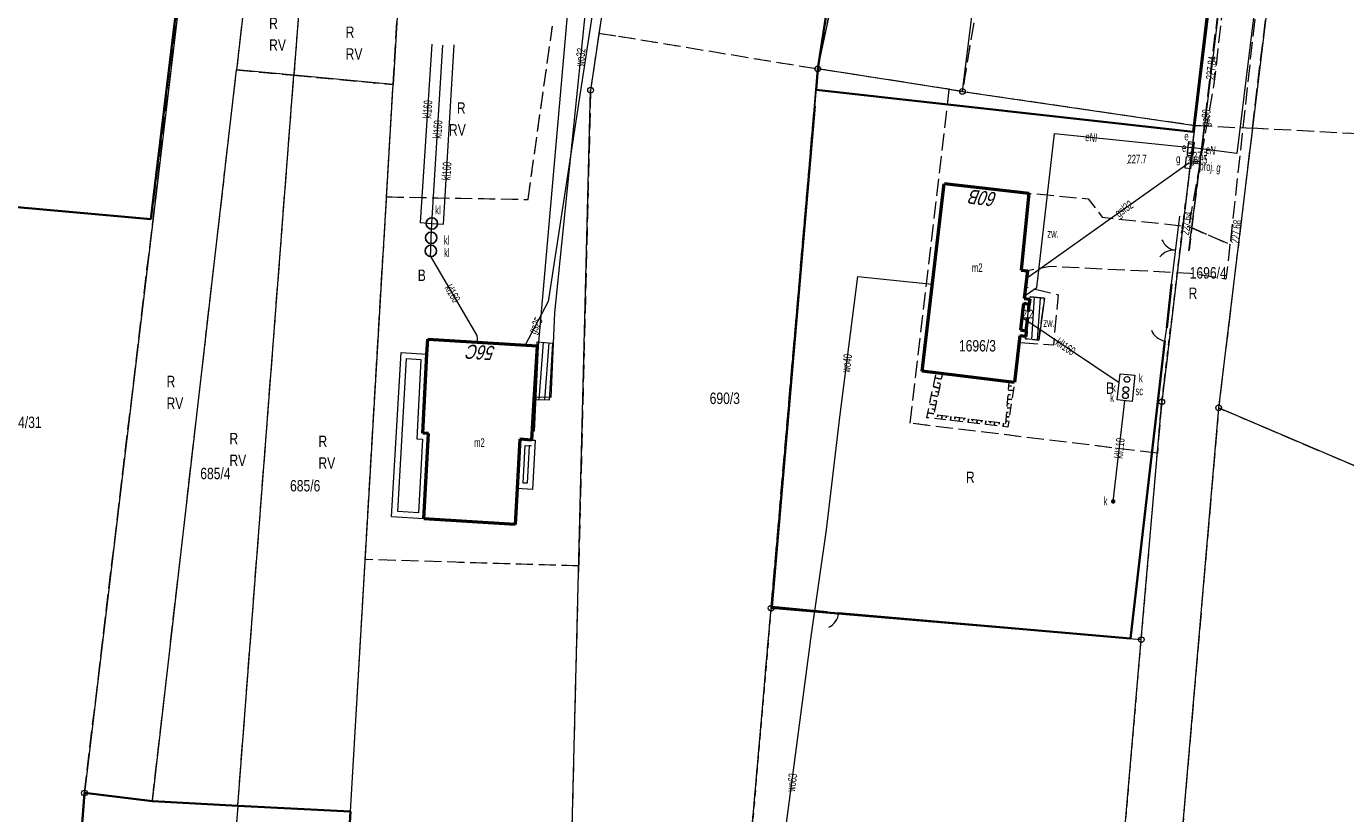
# Model space of a CAD drawing. Header units: metres. Extents: x 6590050 to 6616701, y 5542928 to 5566958.
# Tile 42 of 48: x 6598948 to 6599063, y 5546739 to 5546808. Entities that reach past the tile are written whole.
import ezdxf
from ezdxf.enums import TextEntityAlignment as Align

# ---------------------------------------------------------------- set-up
doc = ezdxf.new("R2010")
doc.units = ezdxf.units.M
doc.header["$MEASUREMENT"] = 0
for name, pattern in [('1.0_0.5', [1.5, 1, -0.5]), ('1.5_0.5', [2, 1.5, -0.5]), ('2.0_0.5', [2.5, 2, -0.5]), ('219-500', [0]), ('egba01_500', [0]), ('egkk-500', [2, 1.5, -0.5]), ('egug-500', [1, 0.5, -0.5]), ('otob_500', [0]), ('otof_500', [0])]:
    doc.linetypes.add(name, pattern=pattern)
doc.layers.get('0').update_dxf_attribs({"color": 2, "linetype": 'CONTINUOUS', "lineweight": 5})
for name, color, linetype in [('000 Inne (niezydentyfikowane)', 7, 'CONTINUOUS'), ('202-punkt graniczny', 7, 'CONTINUOUS'), ('203-punkt graniczny', 7, 'CONTINUOUS'), ('209-oznaczenie konturu klasyfikacyjnego', 7, 'CONTINUOUS'), ('210-oznaczenie konturu użytku gruntowego', 7, 'CONTINUOUS'), ('211-numer działki ewidencyjnej', 7, 'CONTINUOUS'), ('217-kontur klasyfikacyjny', 7, 'CONTINUOUS'), ('218-kontur użytku gruntowego', 7, 'CONTINUOUS'), ('219-działka ewidencyjna', 7, 'CONTINUOUS'), ('312-budynek ewidencyjny', 7, 'CONTINUOUS'), ('312-oznaczenie budynku ewidencyjnego-Atr117', 7, 'CONTINUOUS'), ('352-schody', 7, 'CONTINUOUS'), ('Adres nieruchomości (na budynku)', 7, 'CONTINUOUS'), ('blok - nawis', 7, 'CONTINUOUS'), ('blok - nawis-Atr25', 7, 'CONTINUOUS'), ('brama', 7, 'CONTINUOUS'), ('furtka', 7, 'CONTINUOUS'), ('Granica arkusza mapy', 7, 'CONTINUOUS'), ('jezdnia', 7, 'CONTINUOUS'), ('kanalizacyjne urządzenie techniczne', 7, 'CONTINUOUS'), ('kanalizacyjne urządzenie techniczne-Atr17', 7, 'CONTINUOUS'), ('obszar utwardzony', 7, 'CONTINUOUS'), ('obszar utwardzony-Atr17', 7, 'CONTINUOUS'), ('obudowa ochronna przewodu', 7, 'CONTINUOUS'), ('ogrodzenie trwałe', 7, 'CONTINUOUS'), ('osadnik  szambo', 7, 'CONTINUOUS'), ('osadnik  szambo-Atr17', 7, 'CONTINUOUS'), ('pikieta naturalna', 7, 'CONTINUOUS'), ('pikieta naturalna-Atr2', 7, 'CONTINUOUS'), ('pikieta sztuczna', 7, 'CONTINUOUS'), ('pikieta sztuczna-Atr2', 7, 'CONTINUOUS'), ('przewód elektroenergetyczny podziemny', 7, 'CONTINUOUS'), ('przewód elektroenergetyczny podziemny-Atr1', 7, 'CONTINUOUS'), ('przewód gazowy', 7, 'CONTINUOUS'), ('przewód gazowy - ob. projektowany', 7, 'CONTINUOUS'), ('przewód gazowy - ob. projektowany-Atr1', 7, 'CONTINUOUS'), ('przewód gazowy-Atr1', 7, 'CONTINUOUS'), ('przewód kanalizacyjny', 7, 'CONTINUOUS'), ('przewód kanalizacyjny-Atr1', 7, 'CONTINUOUS'), ('przewód wodociągowy', 7, 'CONTINUOUS'), ('przewód wodociągowy-Atr1', 7, 'CONTINUOUS'), ('przydomowa oczyszczalnia ścieków', 7, 'CONTINUOUS'), ('przydomowa oczyszczalnia ścieków-Atr17', 7, 'CONTINUOUS'), ('skarpa nieumocniona', 7, 'CONTINUOUS'), ('szafa elektroenergetyczna lub kontener', 7, 'CONTINUOUS'), ('szafa elektroenergetyczna lub kontener-Atr17', 7, 'CONTINUOUS'), ('szafa gazowa lub kontener', 7, 'CONTINUOUS'), ('szafa gazowa lub kontener-Atr17', 7, 'CONTINUOUS'), ('taras', 7, 'CONTINUOUS'), ('weranda lub ganek', 7, 'CONTINUOUS'), ('właz do komory lub kanału - okrągły', 7, 'CONTINUOUS'), ('właz do komory lub kanału - okrągły-Atr17', 7, 'CONTINUOUS')]:
    doc.layers.add(name, color=color, linetype=linetype)
doc.styles.get("Standard").update_dxf_attribs({"font": 'Working1250', "width": 0.75})
doc.linetypes.add('902-500', pattern='A,3.75,0,[1,ksztalty.shx,S=0.5,R=0,X=0,Y=0],3.75', length=7.5)

# ---------------------------------------------------------------- blocks, each defined once
blk = doc.blocks.new('202')
at = {"color": 0, "linetype": 'Continuous', "lineweight": 0}
blk.add_circle((0, 0), 0.25, dxfattribs=at)
blk = doc.blocks.new('203')
at = {"linetype": 'Continuous', "lineweight": 0}
h = blk.add_hatch(color=0, dxfattribs=at)
edge = h.paths.add_edge_path()
edge.add_arc((0, 0), 0.045, 0, 360)
blk = doc.blocks.new('US18')
at = {"color": 0, "linetype": 'Continuous', "lineweight": 13}
for p, q in [((-0.5, -0.25), (-0.5, 0.25)), ((-0.5, 0.25), (0.5, 0.25)), ((0.5, -0.25), (0.5, 0.25)), ((-0.5, -0.25), (0.5, -0.25))]:
    blk.add_line(p, q, dxfattribs=at)
blk = doc.blocks.new('PW01')
at = {"linetype": 'Continuous', "lineweight": 13}
h = blk.add_hatch(color=0, dxfattribs=at)
edge = h.paths.add_edge_path()
edge.add_arc((0, 0), 0.045, 0, 360)
blk = doc.blocks.new('US20')
at = {"color": 0, "linetype": 'Continuous', "lineweight": 13}
for p, q in [((-0.5, -0.25), (-0.5, 0.25)), ((-0.5, 0.25), (0.5, 0.25)), ((0.5, -0.25), (0.5, 0.25)), ((-0.5, -0.25), (0.5, -0.25))]:
    blk.add_line(p, q, dxfattribs=at)
blk = doc.blocks.new('SUKM')
at = {"color": 0, "linetype": 'Continuous'}
blk.add_circle((0, 0), 0.5, dxfattribs=at)
blk = doc.blocks.new('US25')
at = {"linetype": 'Continuous', "lineweight": 0}
h = blk.add_hatch(color=0, dxfattribs=at)
edge = h.paths.add_edge_path()
edge.add_arc((0, 0), 0.2, 0, 360)
blk = doc.blocks.new('US22')
at = {"color": 0, "linetype": 'Continuous', "lineweight": 13}
blk.add_circle((0, 0), 0.25, dxfattribs=at)
blk = doc.blocks.new('OK04')
at = {"color": 0, "linetype": 'Continuous', "lineweight": 0}
blk.add_arc((1.5, 0.001), 1.5, 120, 180, dxfattribs=at)
blk = doc.blocks.new('OK02')
at = {"color": 0, "linetype": 'Continuous', "lineweight": 0}
for centre, start, end in [((-1.5, 0), 0, 60), ((1.5, 0), 120, 180)]:
    blk.add_arc(centre, 1.5, start, end, dxfattribs=at)

msp = doc.modelspace()

# ---------------------------------------------------------------- linework, layer by layer
at = {"layer": '000 Inne (niezydentyfikowane)', "color": 7, "linetype": 'Continuous', "lineweight": 25, "flags": 128}
for points in [[(6599027.8, 5546777.07), (6599027.26, 5546777.19)], [(6599027.71, 5546776.69), (6599027.45, 5546776.75)], [(6599027.47, 5546775.56), (6599026.95, 5546775.67)], [(6599027.63, 5546776.31), (6599027.1, 5546776.43)], [(6599027.55, 5546775.94), (6599027.29, 5546775.99)], [(6599033.65, 5546775.73), (6599033.84, 5546775.71)], [(6599033.69, 5546776.11), (6599034.09, 5546776.08)], [(6599033.72, 5546776.5), (6599033.93, 5546776.48)], [(6599027.31, 5546774.8), (6599026.79, 5546774.91)], [(6599027.23, 5546774.42), (6599026.97, 5546774.48)], [(6599027.39, 5546775.18), (6599027.13, 5546775.23)], [(6599033.56, 5546774.57), (6599033.86, 5546774.55)], [(6599033.59, 5546774.96), (6599033.75, 5546774.94)], [(6599033.62, 5546775.34), (6599033.97, 5546775.31)], [(6599027.15, 5546774.04), (6599026.64, 5546774.15)], [(6599027.49, 5546773.97), (6599027.47, 5546773.79)], [(6599027.87, 5546773.92), (6599027.83, 5546773.56)], [(6599028.26, 5546773.87), (6599028.24, 5546773.69)], [(6599028.64, 5546773.82), (6599028.6, 5546773.47)], [(6599029.03, 5546773.77), (6599029, 5546773.6)], [(6599029.41, 5546773.73), (6599029.37, 5546773.38)], [(6599029.79, 5546773.68), (6599029.77, 5546773.51)], [(6599030.18, 5546773.63), (6599030.14, 5546773.29)], [(6599030.56, 5546773.58), (6599030.54, 5546773.42)], [(6599030.95, 5546773.53), (6599030.91, 5546773.2)], [(6599031.33, 5546773.48), (6599031.31, 5546773.32)], [(6599031.71, 5546773.44), (6599031.67, 5546773.12)], [(6599032.1, 5546773.39), (6599032.08, 5546773.23)], [(6599032.48, 5546773.34), (6599032.44, 5546773.03)], [(6599032.87, 5546773.29), (6599032.85, 5546773.14)], [(6599033.25, 5546773.24), (6599033.21, 5546772.94)], [(6599033.46, 5546773.42), (6599033.58, 5546773.41)], [(6599033.49, 5546773.8), (6599033.75, 5546773.78)], [(6599033.52, 5546774.19), (6599033.66, 5546774.17)]]:
    msp.add_lwpolyline(points, dxfattribs=at)
at = {"layer": '217-kontur klasyfikacyjny', "color": 92, "linetype": 'egkk-500', "lineweight": 18, "flags": 128}
for points in [[(6599049.98, 5546799.26), (6599057.4, 5546860.16)], [(6599055, 5546799.01), (6599057.8, 5546822.13)], [(6599032.59, 5546820.07), (6599029.65, 5546802.23)], [(6598952.91, 5546740.92), (6598961.5, 5546812.76)], [(6598998.65, 5546812.51), (6598997.88, 5546807.31)], [(6599017, 5546804.2), (6599018.81, 5546812.64)], [(6598967.1, 5546811.92), (6598966.2, 5546804.11)], [(6598971.79, 5546811.22), (6598971.21, 5546803.64)], [(6598979.89, 5546802.83), (6598980.31, 5546809.94)], [(6598991.68, 5546792.79), (6598993.81, 5546807.92)], [(6598997.88, 5546807.31), (6598997.15, 5546802.33)], [(6598997.88, 5546807.31), (6598999.58, 5546807.06)], [(6598999.58, 5546807.06), (6599017, 5546804.2)], [(6598958.84, 5546740.2), (6598966.2, 5546804.11)], [(6598966.2, 5546804.11), (6598971.21, 5546803.64)], [(6598966.31, 5546739.81), (6598971.21, 5546803.64)], [(6598971.21, 5546803.64), (6598979.89, 5546802.83)], [(6599012.93, 5546757.08), (6599017, 5546804.2)], [(6599028.5, 5546802.41), (6599017, 5546804.2)], [(6598979.31, 5546793.01), (6598979.89, 5546802.83)], [(6598997.15, 5546802.33), (6598996.11, 5546760.76)], [(6599025.09, 5546773.23), (6599028.5, 5546802.41)], [(6599028.5, 5546802.41), (6599029.65, 5546802.23)], [(6599029.65, 5546802.23), (6599049.98, 5546799.26)], [(6599049.98, 5546799.26), (6599047.08, 5546775.09)], [(6599049.98, 5546799.26), (6599055, 5546799.01)], [(6599055, 5546799.01), (6599052.05, 5546774.58)], [(6599086.35, 5546797.34), (6599055, 5546799.01)], [(6598977.45, 5546761.32), (6598979.31, 5546793.01)], [(6598979.31, 5546793.01), (6598991.68, 5546792.79)], [(6599052.05, 5546774.58), (6599046.19, 5546706.48)], [(6599047.08, 5546775.09), (6599046.69, 5546770.61)], [(6599052.05, 5546774.58), (6599073.46, 5546765.46)], [(6599046.69, 5546770.61), (6599025.09, 5546773.23)], [(6598976.15, 5546739.3), (6598977.45, 5546761.32)], [(6598996.11, 5546760.76), (6598977.45, 5546761.32)], [(6598993.79, 5546667.67), (6598996.11, 5546760.76)], [(6599008.83, 5546709.71), (6599012.93, 5546757.08)], [(6598948.28, 5546679.74), (6598952.91, 5546740.92)], [(6598958.84, 5546740.2), (6598952.91, 5546740.92)], [(6598966.31, 5546739.81), (6598958.84, 5546740.2)], [(6598966.31, 5546739.81), (6598962.82, 5546694.33)], [(6598976.15, 5546739.3), (6598966.31, 5546739.81)], [(6598972, 5546669.78), (6598976.15, 5546739.3)]]:
    msp.add_lwpolyline(points, dxfattribs=at)
at = {"layer": '218-kontur użytku gruntowego', "color": 3, "linetype": 'egug-500', "lineweight": 18, "flags": 128}
for points in [[(6599049.98, 5546799.26), (6599057.4, 5546860.16)], [(6599055, 5546799.01), (6599057.8, 5546822.13)], [(6599032.59, 5546820.07), (6599029.65, 5546802.23)], [(6598952.91, 5546740.92), (6598961.5, 5546812.76)], [(6598998.65, 5546812.51), (6598997.88, 5546807.31)], [(6599017, 5546804.2), (6599018.81, 5546812.64)], [(6598967.1, 5546811.92), (6598966.2, 5546804.11)], [(6598971.79, 5546811.22), (6598971.21, 5546803.64)], [(6598979.89, 5546802.83), (6598980.31, 5546809.94)], [(6598991.68, 5546792.79), (6598993.81, 5546807.92)], [(6598997.88, 5546807.31), (6598997.15, 5546802.33)], [(6598997.88, 5546807.31), (6598999.58, 5546807.06)], [(6598999.58, 5546807.06), (6599017, 5546804.2)], [(6598958.84, 5546740.2), (6598966.2, 5546804.11)], [(6598966.2, 5546804.11), (6598971.21, 5546803.64)], [(6598966.31, 5546739.81), (6598971.21, 5546803.64)], [(6598971.21, 5546803.64), (6598979.89, 5546802.83)], [(6599012.93, 5546757.08), (6599017, 5546804.2)], [(6599028.5, 5546802.41), (6599017, 5546804.2)], [(6598979.31, 5546793.01), (6598979.89, 5546802.83)], [(6598997.15, 5546802.33), (6598996.11, 5546760.76)], [(6599025.09, 5546773.23), (6599028.5, 5546802.41)], [(6599028.5, 5546802.41), (6599029.65, 5546802.23)], [(6599029.65, 5546802.23), (6599049.98, 5546799.26)], [(6599047.08, 5546775.09), (6599049.98, 5546799.26)], [(6599049.98, 5546799.26), (6599055, 5546799.01)], [(6599055, 5546799.01), (6599052.05, 5546774.58)], [(6599086.35, 5546797.34), (6599055, 5546799.01)], [(6598977.45, 5546761.32), (6598979.31, 5546793.01)], [(6598979.31, 5546793.01), (6598991.68, 5546792.79)], [(6599052.05, 5546774.58), (6599046.19, 5546706.48)], [(6599046.69, 5546770.61), (6599047.08, 5546775.09)], [(6599052.05, 5546774.58), (6599073.46, 5546765.46)], [(6599046.69, 5546770.61), (6599025.09, 5546773.23)], [(6599045.29, 5546754.32), (6599046.69, 5546770.61)], [(6598976.15, 5546739.3), (6598977.45, 5546761.32)], [(6598996.11, 5546760.76), (6598977.45, 5546761.32)], [(6598993.79, 5546667.67), (6598996.11, 5546760.76)], [(6599012.93, 5546757.08), (6599008.83, 5546709.71)], [(6599045.29, 5546754.32), (6599012.93, 5546757.08)], [(6599041.21, 5546706.91), (6599045.29, 5546754.32)], [(6598948.28, 5546679.74), (6598952.91, 5546740.92)], [(6598958.84, 5546740.2), (6598952.91, 5546740.92)], [(6598966.31, 5546739.81), (6598958.84, 5546740.2)], [(6598966.31, 5546739.81), (6598962.82, 5546694.33)], [(6598976.15, 5546739.3), (6598966.31, 5546739.81)], [(6598972, 5546669.78), (6598976.15, 5546739.3)]]:
    msp.add_lwpolyline(points, dxfattribs=at)
at = {"layer": '219-działka ewidencyjna', "color": 7, "linetype": '219-500', "lineweight": 18, "flags": 128}
for points in [[(6599029.65, 5546802.23), (6599038.94, 5546876.82)], [(6599057.4, 5546860.16), (6599049.98, 5546799.26)], [(6598972.36, 5546857.65), (6598966.2, 5546804.11)], [(6598963.05, 5546825.76), (6598952.91, 5546740.92)], [(6598972.73, 5546823.42), (6598971.21, 5546803.64)], [(6598981.02, 5546822.02), (6598979.89, 5546802.83)], [(6599057.8, 5546822.13), (6599052.05, 5546774.58)], [(6598998.65, 5546812.51), (6598997.15, 5546802.33)], [(6599017, 5546804.2), (6599018.81, 5546812.64)], [(6598958.84, 5546740.2), (6598966.2, 5546804.11)], [(6598971.21, 5546803.64), (6598966.2, 5546804.11)], [(6598966.31, 5546739.81), (6598971.21, 5546803.64)], [(6598979.89, 5546802.83), (6598971.21, 5546803.64)], [(6599017, 5546804.2), (6599012.93, 5546757.08)], [(6599029.65, 5546802.23), (6599017, 5546804.2)], [(6598976.15, 5546739.3), (6598979.89, 5546802.83)], [(6598993.79, 5546667.67), (6598997.15, 5546802.33)], [(6599029.65, 5546802.23), (6599049.98, 5546799.26)], [(6599049.98, 5546799.26), (6599047.08, 5546775.09)], [(6599045.29, 5546754.32), (6599047.08, 5546775.09)], [(6599052.05, 5546774.58), (6599046.19, 5546706.48)], [(6599073.46, 5546765.46), (6599052.05, 5546774.58)], [(6599008.83, 5546709.71), (6599012.93, 5546757.08)], [(6599012.93, 5546757.08), (6599045.29, 5546754.32)], [(6599041.21, 5546706.91), (6599045.29, 5546754.32)], [(6598952.91, 5546740.92), (6598948.28, 5546679.74)], [(6598958.84, 5546740.2), (6598952.91, 5546740.92)], [(6598958.84, 5546740.2), (6598966.31, 5546739.81)], [(6598966.31, 5546739.81), (6598976.15, 5546739.3)], [(6598972, 5546669.78), (6598976.15, 5546739.3)]]:
    msp.add_lwpolyline(points, dxfattribs=at)
at = {"layer": '312-budynek ewidencyjny', "color": 7, "linetype": 'Continuous', "lineweight": 50, "flags": 128}
for points in [[(6599026.13, 5546777.78), (6599028.05, 5546794.18)], [(6599028.05, 5546794.18), (6599035.46, 5546793.33)], [(6599035.46, 5546793.33), (6599034.78, 5546786.61)], [(6599034.78, 5546786.61), (6599035.33, 5546786.55)], [(6599035.33, 5546786.55), (6599035.04, 5546784.13)], [(6599034.99, 5546783.68), (6599034.73, 5546781.38)], [(6599035.49, 5546783.62), (6599034.99, 5546783.68)], [(6599035.04, 5546784.13), (6599035.54, 5546784.07)], [(6599035.54, 5546784.07), (6599035.49, 5546783.62)], [(6599034.73, 5546781.38), (6599035.23, 5546781.32)], [(6599035.23, 5546781.32), (6599035.18, 5546780.82)], [(6598982.84, 5546779.27), (6598982.92, 5546780.58)], [(6598982.92, 5546780.58), (6598992.47, 5546779.99)], [(6599034.67, 5546780.88), (6599034.19, 5546776.79)], [(6599035.18, 5546780.82), (6599034.67, 5546780.88)], [(6598982.49, 5546772.35), (6598982.84, 5546779.27)], [(6598992.47, 5546779.99), (6598992.19, 5546775.28)], [(6599034.19, 5546776.79), (6599026.13, 5546777.78)], [(6598992.19, 5546775.28), (6598991.98, 5546771.76)], [(6598982.98, 5546772.32), (6598982.49, 5546772.35)], [(6598982.57, 5546764.87), (6598982.98, 5546772.32)], [(6598990.97, 5546771.83), (6598990.74, 5546767.54)], [(6598991.98, 5546771.76), (6598990.97, 5546771.83)], [(6598990.74, 5546767.54), (6598990.57, 5546764.38)], [(6598990.57, 5546764.38), (6598982.57, 5546764.87)]]:
    msp.add_lwpolyline(points, dxfattribs=at)
at = {"layer": '352-schody', "color": 7, "linetype": 'Continuous', "lineweight": 18, "flags": 128}
for points in [[(6599035.54, 5546784.07), (6599035.57, 5546784.29), (6599036.83, 5546784.16), (6599036.32, 5546780.48), (6599035.16, 5546780.62), (6599035.18, 5546780.82), (6599035.23, 5546781.32), (6599035.49, 5546783.62)], [(6599035.54, 5546784.07), (6599035.57, 5546784.29), (6599036.83, 5546784.16), (6599036.32, 5546780.48), (6599035.16, 5546780.62), (6599035.18, 5546780.82), (6599035.23, 5546781.32), (6599035.49, 5546783.62)], [(6598992.47, 5546779.99), (6598992.48, 5546780.33), (6598993.82, 5546780.24), (6598993.53, 5546775.25), (6598992.19, 5546775.28)], [(6598992.47, 5546779.99), (6598992.48, 5546780.33), (6598993.82, 5546780.24), (6598993.53, 5546775.25), (6598992.19, 5546775.28)]]:
    msp.add_lwpolyline(points, close=True, dxfattribs=at)
for points in [[(6599035.937, 5546784.252), (6599035.691, 5546780.556)], [(6599036.435, 5546784.201), (6599036.188, 5546780.496)], [(6598992.992, 5546780.296), (6598992.63, 5546775.27)], [(6598993.491, 5546780.262), (6598993.131, 5546775.259)]]:
    msp.add_lwpolyline(points, dxfattribs=at)
at = {"layer": 'blok - nawis', "color": 7, "linetype": '2.0_0.5', "lineweight": 50, "flags": 128}
msp.add_lwpolyline([(6599035.49, 5546783.62), (6599034.99, 5546783.68), (6599034.73, 5546781.38), (6599035.23, 5546781.32)], close=True, dxfattribs=at)
at = {"layer": 'brama', "color": 7, "linetype": 'otob_500', "lineweight": 18, "flags": 128}
msp.add_lwpolyline([(6599047.93, 5546785.37), (6599048.66, 5546791.33)], dxfattribs=at)
at = {"layer": 'furtka', "color": 7, "linetype": 'otof_500', "lineweight": 18, "flags": 128}
for points in [[(6599047.35, 5546780.43), (6599047.51, 5546781.57)], [(6599018.83, 5546756.64), (6599017.84, 5546756.72)]]:
    msp.add_lwpolyline(points, dxfattribs=at)
at = {"layer": 'Granica arkusza mapy', "color": 94, "linetype": 'egba01_500', "lineweight": 35, "flags": 128}
msp.add_lwpolyline([(6598938.68, 5546742.5), (6598929.13, 5546660.08), (6598945.34, 5546657.77), (6598948.28, 5546679.74), (6598952.91, 5546740.92), (6598958.84, 5546740.2), (6598966.31, 5546739.81), (6598976.15, 5546739.3), (6598972, 5546669.78), (6598969.38, 5546653.61), (6598967.16, 5546639.97), (6598964.61, 5546624.22), (6598963.56, 5546606.18), (6599007.25, 5546603.47), (6599020.17, 5546602.67), (6599034.82, 5546601.76), (6599051, 5546600.76), (6599069.3, 5546600.96), (6599072.15, 5546601.52), (6599076.15, 5546602.3), (6599085.01, 5546604.04), (6599097.82, 5546606.55), (6599113.48, 5546606.75), (6599113.57, 5546618.1), (6599113.94, 5546628.5), (6599113.99, 5546630.01), (6599116.72, 5546643.6), (6599115.48, 5546658.02), (6599121.55, 5546657.59), (6599125.11, 5546658.56), (6599125.04, 5546656.5), (6599121.72, 5546656.17), (6599121.41, 5546649.36), (6599184.18, 5546635.07), (6599187.56, 5546650.52), (6599185.52, 5546650.92), (6599188.59, 5546667.97), (6599153.93, 5546675.15), (6599127.13, 5546688.38), (6599128.18, 5546703.99), (6599130.88, 5546723.81), (6599131.17, 5546727.54), (6599127.14, 5546733.41), (6599127.55, 5546750.08), (6599127.59, 5546768.9), (6599170.44, 5546762.44), (6599180.43, 5546761.11), (6599186.29, 5546797.37), (6599193.31, 5546840.85), (6599183.46, 5546843), (6599139.99, 5546852.51), (6599138.05, 5546853.11), (6599132.95, 5546854.52), (6599128.26, 5546855.72), (6599118.51, 5546858.05), (6599112.68, 5546859.45), (6599097.66, 5546863.56), (6599093.75, 5546864.28), (6599062.95, 5546871.01), (6599058.04, 5546872.19), (6599038.94, 5546876.82), (6599026.83, 5546879.58), (6599008.52, 5546884.15), (6599004.64, 5546885.13), (6598986.11, 5546889.78), (6598979.64, 5546891.37), (6598973.42, 5546892.89), (6598969.93, 5546893.75), (6598956.48, 5546897.43), (6598950.36, 5546845.38)], close=True, dxfattribs=at)
at = {"layer": 'jezdnia', "color": 7, "linetype": '1.5_0.5', "lineweight": 18, "flags": 128}
msp.add_lwpolyline([(6599058.45, 5546836.34), (6599056.01, 5546815.91), (6599053.04, 5546788.85), (6599049.44, 5546790.42), (6599051.7, 5546803.12), (6599055.09, 5546833.87), (6599058.41, 5546863.43), (6599058.76, 5546870.02), (6599058.73, 5546872.03), (6599062.68, 5546871.16), (6599062.3, 5546868.78), (6599061.19, 5546858.86)], close=True, dxfattribs=at)
at = {"layer": 'obszar utwardzony', "color": 7, "linetype": '1.5_0.5', "lineweight": 18, "flags": 128}
for points in [[(6599035.33, 5546786.55), (6599034.78, 5546786.61), (6599035.46, 5546793.33), (6599040.65, 5546792.84), (6599041.88, 5546791.23), (6599049.44, 5546790.42), (6599053.04, 5546788.85), (6599052.68, 5546785.82), (6599049.56, 5546786.33), (6599037.33, 5546786.92)], [(6599034.6, 5546780.27), (6599034.67, 5546780.88), (6599035.18, 5546780.82), (6599035.16, 5546780.62), (6599036.32, 5546780.48), (6599036.83, 5546784.16), (6599035.57, 5546784.29), (6599035.54, 5546784.07), (6599035.04, 5546784.13), (6599035.16, 5546785.16), (6599038.03, 5546784.46), (6599037.6, 5546780.05)]]:
    msp.add_lwpolyline(points, close=True, dxfattribs=at)
at = {"layer": 'obudowa ochronna przewodu', "color": 7, "linetype": 'Continuous', "lineweight": 35, "flags": 128}
msp.add_lwpolyline([(6599050.55, 5546796.91), (6599050.66, 5546797.8)], dxfattribs=at)
at = {"layer": 'ogrodzenie trwałe', "color": 7, "linetype": '902-500', "lineweight": 35, "flags": 128}
for points in [[(6598963.8, 5546832.63), (6598963.67, 5546831.92), (6598958.7, 5546791.07), (6598944.4, 5546792.36), (6598956.41, 5546897.03), (6598964.38, 5546895.23)], [(6599058.55, 5546872.12), (6599055.61, 5546847.57), (6599052.94, 5546825.2), (6599049.82, 5546798.69), (6599016.87, 5546802.38), (6599017, 5546804.2), (6599017.96, 5546810.46), (6599018.24, 5546812.48), (6599018.26, 5546812.68)], [(6599017.84, 5546756.72), (6599013, 5546757.2), (6599016.74, 5546800.95)], [(6599047.51, 5546781.57), (6599047.93, 5546785.37)], [(6599018.83, 5546756.64), (6599044.34, 5546754.41), (6599047.35, 5546780.43)]]:
    msp.add_lwpolyline(points, dxfattribs=at)
at = {"layer": 'przewód elektroenergetyczny podziemny', "color": 1, "linetype": 'Continuous', "lineweight": 18, "flags": 128}
for points in [[(6599065.53, 5546869.67), (6599062.21, 5546869.9), (6599061.38, 5546859.92), (6599053.65, 5546796.8), (6599049.61, 5546797.32)], [(6598996.63, 5546826.2), (6598992.58, 5546779.97), (6598992.22, 5546772.55), (6598992.03, 5546772.56)], [(6599035.04, 5546784.34), (6599036.15, 5546785.1), (6599037.69, 5546798.55), (6599049.61, 5546797.32)]]:
    msp.add_lwpolyline(points, dxfattribs=at)
at = {"layer": 'przewód gazowy', "color": 52, "linetype": 'Continuous', "lineweight": 18, "flags": 128}
for points in [[(6599007.47, 5546878.47), (6599003.64, 5546854.07), (6598997.87, 5546812.77), (6598993.45, 5546783.88)], [(6599049.45, 5546788.31), (6599050.41, 5546795.89), (6599050.55, 5546796.91), (6599050.66, 5546797.8), (6599053.59, 5546821.66), (6599056.24, 5546845.18), (6599059.32, 5546872.41)], [(6599035.33, 5546785.98), (6599049.43, 5546795.99)], [(6599049.43, 5546795.99), (6599050.02, 5546795.96), (6599050.41, 5546795.89)], [(6598993.45, 5546783.88), (6598991.42, 5546780.05)]]:
    msp.add_lwpolyline(points, dxfattribs=at)
at = {"layer": 'przewód gazowy - ob. projektowany', "color": 52, "linetype": '1.5_0.5', "lineweight": 18, "flags": 128}
for points in [[(6599059.49, 5546872.78), (6599050.41, 5546796.09), (6599049.46, 5546788.36)], [(6599049.52, 5546796.17), (6599050.41, 5546796.09)]]:
    msp.add_lwpolyline(points, dxfattribs=at)
at = {"layer": 'przewód kanalizacyjny', "color": 34, "linetype": 'Continuous', "lineweight": 18, "flags": 128}
for points in [[(6598983.26, 5546806.36), (6598982.26, 5546790.76), (6598983.28, 5546790.69), (6598984.29, 5546790.62), (6598985.21, 5546806.3)], [(6598987.28, 5546780.31), (6598987.24, 5546780.9), (6598983.15, 5546787.87), (6598983.19, 5546788.29), (6598983.21, 5546789.44), (6598983.28, 5546790.69), (6598984.22, 5546806.28)], [(6599034.85, 5546782.49), (6599043.35, 5546776.79)], [(6599042.83, 5546766.4), (6599043.85, 5546775.2)]]:
    msp.add_lwpolyline(points, dxfattribs=at)
at = {"layer": 'przewód wodociągowy', "color": 5, "linetype": 'Continuous', "lineweight": 18, "flags": 128}
for points in [[(6599007.76, 5546887.76), (6599003.17, 5546854.49), (6598997.04, 5546812.9), (6598993.99, 5546782.89), (6598993.68, 5546775.48), (6598992.2, 5546775.52)], [(6599016.47, 5546754.81), (6599017.77, 5546763.91), (6599018.95, 5546773.76), (6599020.5, 5546786.05), (6599027.02, 5546785.39)], [(6599008.52, 5546664.9), (6599008.61, 5546667.28), (6599011.95, 5546709.65), (6599013.49, 5546729.58), (6599014.22, 5546737.85), (6599016.47, 5546754.81)]]:
    msp.add_lwpolyline(points, dxfattribs=at)
at = {"layer": 'przydomowa oczyszczalnia ścieków', "color": 34, "linetype": 'Continuous', "lineweight": 18, "flags": 128}
msp.add_lwpolyline([(6599043.43, 5546777.55), (6599044.72, 5546777.42), (6599044.49, 5546775.13), (6599043.19, 5546775.27), (6599043.35, 5546776.79)], close=True, dxfattribs=at)
at = {"layer": 'skarpa nieumocniona', "color": 7, "linetype": '1.0_0.5', "lineweight": 18, "flags": 128}
msp.add_lwpolyline([(6599027.35, 5546777.63), (6599027.9, 5546777.56), (6599027.14, 5546774.01), (6599033.44, 5546773.22), (6599033.75, 5546776.84), (6599034.19, 5546776.79), (6599033.62, 5546772.89), (6599026.55, 5546773.71)], close=True, dxfattribs=at)
msp.add_lwpolyline([(6599027.35, 5546777.63), (6599027.9, 5546777.56), (6599027.14, 5546774.01), (6599033.44, 5546773.22), (6599033.75, 5546776.84), (6599034.19, 5546776.79), (6599033.62, 5546772.89), (6599026.55, 5546773.71)], close=True, dxfattribs=at)
at = {"layer": 'taras', "color": 0, "lineweight": 18}
for p, q in [((6598979.76, 5546765.04), (6598980.6, 5546779.42)), ((6598980.6, 5546779.42), (6598982.84, 5546779.27)), ((6598982.84, 5546779.27), (6598982.49, 5546772.35)), ((6598980.288, 5546765.509), (6598981.07, 5546778.887)), ((6598981.07, 5546778.887), (6598982.316, 5546778.804)), ((6598982.316, 5546778.804), (6598981.966, 5546771.881)), ((6598982.49, 5546772.35), (6598982.98, 5546772.32)), ((6598982.98, 5546772.32), (6598982.57, 5546764.87)), ((6598981.966, 5546771.881), (6598982.453, 5546771.851)), ((6598982.453, 5546771.851), (6598982.099, 5546765.399)), ((6598982.099, 5546765.399), (6598980.288, 5546765.509)), ((6598982.57, 5546764.87), (6598979.76, 5546765.04))]:
    msp.add_line(p, q, dxfattribs=at)
at = {"layer": 'weranda lub ganek', "color": 0, "linetype": 'CONTINUOUS', "lineweight": 18}
for p, q in [((6598990.74, 5546767.54), (6598990.97, 5546771.83)), ((6598990.97, 5546771.83), (6598991.98, 5546771.76)), ((6598991.265, 5546768.005), (6598991.442, 5546771.296)), ((6598991.442, 5546771.296), (6598991.955, 5546771.261)), ((6598991.782, 5546771.266), (6598991.599, 5546767.983)), ((6598991.955, 5546771.261), (6598991.782, 5546771.266)), ((6598991.98, 5546771.76), (6598992.31, 5546771.75)), ((6598992.31, 5546771.75), (6598992.07, 5546767.45)), ((6598992.07, 5546767.45), (6598990.74, 5546767.54)), ((6598991.599, 5546767.983), (6598991.265, 5546768.005))]:
    msp.add_line(p, q, dxfattribs=at)

# ---------------------------------------------------------------- block references
at = {"layer": '202-punkt graniczny', "color": 7, "linetype": 'Continuous', "lineweight": 18}
for p in [(6599017, 5546804.2), (6598997.15, 5546802.33), (6599029.65, 5546802.23), (6599047.08, 5546775.09), (6599052.05, 5546774.58), (6599012.93, 5546757.08), (6599045.29, 5546754.32), (6598952.91, 5546740.92)]:
    msp.add_blockref('202', p, dxfattribs=at)
at = {"layer": '203-punkt graniczny', "color": 7, "linetype": 'Continuous', "lineweight": 18}
for p in [(6598966.2, 5546804.11), (6598971.21, 5546803.64), (6598979.89, 5546802.83), (6599049.98, 5546799.26), (6598958.84, 5546740.2), (6598966.31, 5546739.81), (6598976.15, 5546739.3)]:
    msp.add_blockref('203', p, dxfattribs=at)
at = {"layer": 'brama', "color": 7, "linetype": 'Continuous', "lineweight": 18, "rotation": 83.017}
msp.add_blockref('OK02', (6599048.295, 5546788.35), dxfattribs=at)
at = {"layer": 'furtka', "color": 7, "linetype": 'Continuous', "lineweight": 18}
for p, rotation in [((6599047.35, 5546780.43), 82.01100000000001), ((6599018.83, 5546756.64), 175.38)]:
    msp.add_blockref('OK04', p, dxfattribs=dict(at, rotation=rotation))
at = {"layer": 'kanalizacyjne urządzenie techniczne', "color": 34, "linetype": 'Continuous', "lineweight": 18}
msp.add_blockref('US25', (6599042.83, 5546766.4), dxfattribs=at)
at = {"layer": 'osadnik  szambo', "color": 34, "linetype": 'Continuous', "lineweight": 18}
for p in [(6598983.28, 5546790.69), (6598983.21, 5546789.44), (6598983.19, 5546788.29)]:
    msp.add_blockref('SUKM', p, dxfattribs=at)
at = {"layer": 'pikieta naturalna', "color": 7, "linetype": 'Continuous', "lineweight": 13}
for p in [(6599044.08, 5546795.94), (6599049.43, 5546796.2)]:
    msp.add_blockref('PW01', p, dxfattribs=at)
at = {"layer": 'pikieta sztuczna', "color": 7, "linetype": 'Continuous', "lineweight": 13}
for p in [(6599051.7, 5546803.12), (6599049.5, 5546789.5), (6599053.04, 5546788.85)]:
    msp.add_blockref('PW01', p, dxfattribs=at)
at = {"layer": 'szafa elektroenergetyczna lub kontener', "color": 1, "linetype": 'Continuous', "lineweight": 18}
for p, rotation in [((6599049.58, 5546797.14), 264.417), ((6599049.61, 5546797.32), 264.015)]:
    msp.add_blockref('US18', p, dxfattribs=dict(at, rotation=rotation))
at = {"layer": 'szafa gazowa lub kontener', "color": 52, "linetype": 'Continuous', "lineweight": 18, "rotation": 83.46299999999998}
msp.add_blockref('US20', (6599049.43, 5546795.99), dxfattribs=at)
at = {"layer": 'właz do komory lub kanału - okrągły', "color": 7, "linetype": 'Continuous', "lineweight": 18}
for p in [(6599044.04, 5546777.06), (6599043.9, 5546775.63), (6599043.94, 5546776.17)]:
    msp.add_blockref('US22', p, dxfattribs=at)

# ---------------------------------------------------------------- texts
at = {"layer": '209-oznaczenie konturu klasyfikacyjnego', "color": 92, "linetype": 'Continuous', "lineweight": 18, "width": 0.79}
for p in [(6598969.05, 5546806.78), (6598975.74, 5546806), (6598960.08, 5546775.48), (6598965.58, 5546770.49), (6598973.36, 5546770.25)]:
    msp.add_text('RV', height=1, dxfattribs=at).set_placement(p, align=Align.TOP_LEFT)
msp.add_text('RV', height=1, dxfattribs=at).set_placement((6598984.77, 5546798.37))
at = {"layer": '210-oznaczenie konturu użytku gruntowego', "color": 3, "linetype": 'Continuous', "lineweight": 18, "width": 0.79}
for s, p in [('R', (6598969.05, 5546807.68)), ('R', (6598975.74, 5546806.9)), ('R', (6598985.46, 5546800.28)), ('B', (6598982.04, 5546785.66)), ('R', (6599049.42, 5546784.09)), ('R', (6598960.08, 5546776.38)), ('B', (6599042.2, 5546775.8)), ('R', (6598965.58, 5546771.39)), ('R', (6598973.36, 5546771.15)), ('R', (6599029.96, 5546768))]:
    msp.add_text(s, height=1, dxfattribs=at).set_placement(p)
at = {"layer": '211-numer działki ewidencyjnej', "color": 7, "linetype": 'Continuous', "lineweight": 18, "width": 0.79}
for s, p in [('1696/4', (6599049.52, 5546786.87)), ('1696/3', (6599029.35, 5546780.5)), ('690/3', (6599007.56, 5546775.91)), ('685/6', (6598970.88, 5546768.27))]:
    msp.add_text(s, height=1, dxfattribs=at).set_placement(p, align=Align.TOP_LEFT)
for s, p in [('684/31', (6598945.93, 5546772.81)), ('685/4', (6598963.03, 5546768.34))]:
    msp.add_text(s, height=1, dxfattribs=at).set_placement(p)
at = {"layer": '312-oznaczenie budynku ewidencyjnego-Atr117', "color": 7, "width": 0.667}
for p in [(6599030.95, 5546786.83), (6598987.43, 5546771.54)]:
    msp.add_text('m2', height=0.75, dxfattribs=at).set_placement(p, align=Align.MIDDLE_CENTER)
at = {"layer": 'Adres nieruchomości (na budynku)', "color": 7, "linetype": 'Continuous', "lineweight": 25, "oblique": 15, "width": 0.79}
for s, rotation, p in [('60B', 173.452, (6599031.58, 5546793.52)), ('56C', 176.46, (6598987.67, 5546780.04))]:
    msp.add_text(s, height=1.25, rotation=rotation, dxfattribs=at).set_placement(p, align=Align.CENTER)
at = {"layer": 'blok - nawis-Atr25', "color": 7, "width": 0.667}
msp.add_text('2/2', height=0.75, dxfattribs=at).set_placement((6599034.91, 5546782.4))
at = {"layer": 'kanalizacyjne urządzenie techniczne-Atr17', "color": 34, "width": 0.667}
msp.add_text('k', height=0.75, dxfattribs=at).set_placement((6599042, 5546766.05))
at = {"layer": 'obszar utwardzony-Atr17', "color": 7, "width": 0.667}
for p in [(6599037.07, 5546789.44), (6599036.72, 5546781.65)]:
    msp.add_text('zw.', height=0.75, dxfattribs=at).set_placement(p)
at = {"layer": 'osadnik  szambo-Atr17', "color": 34, "width": 0.667}
for p in [(6598983.57, 5546791.49), (6598984.32, 5546788.85), (6598984.34, 5546787.76)]:
    msp.add_text('kl', height=0.75, dxfattribs=at).set_placement(p)
at = {"layer": 'pikieta naturalna-Atr2', "color": 7, "width": 0.667}
for p in [(6599044.08, 5546795.94), (6599049.43, 5546796.2)]:
    msp.add_text('227.7', height=0.75, dxfattribs=at).set_placement(p)
at = {"layer": 'pikieta sztuczna-Atr2', "color": 7, "width": 0.667}
for s, rotation, p in [('227.84', 83.709, (6599051.67, 5546803.22)), ('227.64', 80.824, (6599049.45, 5546789.63)), ('227.68', 83.736, (6599053.84, 5546788.91))]:
    msp.add_text(s, height=0.75, rotation=rotation, dxfattribs=at).set_placement(p)
at = {"layer": 'przewód elektroenergetyczny podziemny-Atr1', "color": 1, "width": 0.667}
for s, rotation, p in [('eNI', 354.108, (6599040.4, 5546798.27)), ('eN', 352.665, (6599050.93, 5546797.15))]:
    msp.add_text(s, height=0.75, rotation=rotation, dxfattribs=at).set_placement(p, align=Align.MIDDLE_LEFT)
at = {"layer": 'przewód gazowy - ob. projektowany-Atr1', "color": 52, "width": 0.667}
msp.add_text('proj. g', height=0.75, rotation=354.863, dxfattribs=at).set_placement((6599050.41, 5546796.09), align=Align.TOP_LEFT)
at = {"layer": 'przewód gazowy-Atr1', "color": 52, "width": 0.667}
for s, rotation, p in [('gs90', 82.999, (6599050.83, 5546799.21)), ('gsI32', 35.372, (6599043.11, 5546791.5)), ('gs25', 62.075, (6598991.99, 5546781.13))]:
    msp.add_text(s, height=0.75, rotation=rotation, dxfattribs=at).set_placement(p, align=Align.MIDDLE_LEFT)
msp.add_text('gs25', height=0.75, rotation=357.089, dxfattribs=at).set_placement((6599049.6, 5546795.98))
at = {"layer": 'przewód kanalizacyjny-Atr1', "color": 34, "width": 0.667}
for s, rotation, p in [('kl160', 86.332, (6598982.84, 5546799.86)), ('kl160', 86.549, (6598983.73, 5546798.11)), ('kl160', 86.642, (6598984.52, 5546794.47)), ('kl160', 300.404, (6598984.68, 5546785.26)), ('klI160', 326.155, (6599037.93, 5546780.42)), ('klI110', 83.388, (6599043.27, 5546770.16))]:
    msp.add_text(s, height=0.75, rotation=rotation, dxfattribs=at).set_placement(p, align=Align.MIDDLE_LEFT)
at = {"layer": 'przewód wodociągowy-Atr1', "color": 5, "width": 0.667}
for s, rotation, p in [('wo32', 84.197, (6598996.18, 5546804.42)), ('wo40', 82.811, (6599019.45, 5546777.69)), ('wo63', 82.443, (6599014.64, 5546741.04))]:
    msp.add_text(s, height=0.75, rotation=rotation, dxfattribs=at).set_placement(p, align=Align.MIDDLE_LEFT)
at = {"layer": 'przydomowa oczyszczalnia ścieków-Atr17', "color": 34, "width": 0.667}
msp.add_text('sc', height=0.75, dxfattribs=at).set_placement((6599044.78, 5546775.68))
at = {"layer": 'szafa elektroenergetyczna lub kontener-Atr17', "color": 1, "width": 0.667}
for p in [(6599048.85, 5546796.94), (6599049.05, 5546797.94)]:
    msp.add_text('e', height=0.75, dxfattribs=at).set_placement(p)
at = {"layer": 'szafa gazowa lub kontener-Atr17', "color": 52, "width": 0.667}
msp.add_text('g', height=0.75, dxfattribs=at).set_placement((6599048.33, 5546795.98))
at = {"layer": 'właz do komory lub kanału - okrągły-Atr17', "color": 7, "width": 0.667}
for p in [(6599042.72, 5546775.96), (6599045.08, 5546776.81), (6599042.57, 5546775.1)]:
    msp.add_text('k', height=0.75, dxfattribs=at).set_placement(p)

doc.saveas('drawing.dxf')
